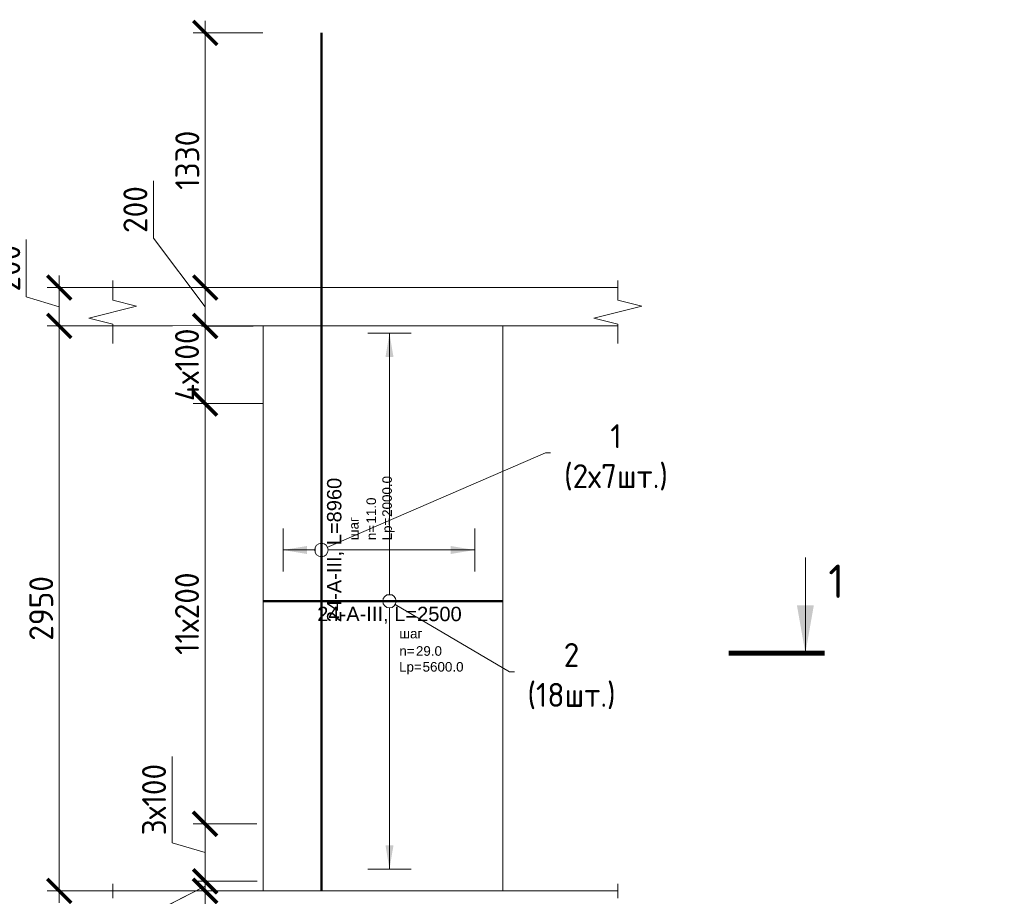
# Model space of a CAD drawing. Header units: millimetres. Extents: x 263826 to 1718326, y -423071 to 70137.
# Tile 70 of 256: x 547166 to 557443, y -325398 to -316243. Entities that reach past the tile are written whole.
import ezdxf
from ezdxf import colors
from ezdxf.entities.mleader import LeaderData, LeaderLine
from ezdxf.enums import TextEntityAlignment as Align
from ezdxf.math import Vec2, Vec3

# ---------------------------------------------------------------- set-up
doc = ezdxf.new("R2010")
doc.units = ezdxf.units.MM
doc.set_wipeout_variables(frame=1)
doc.linetypes.add('01 Штриховая _4 мм_', pattern=[6, 3.5, -2.5])
for name, color, linetype, lineweight in [('AF_Perekritie', 90, 'Continuous', 18), ('AF_Stena', 90, 'Continuous', 18), ('KR_Fundament', 253, 'Continuous', 18), ('АрмСтер', 2, 'Continuous', 50), ('Выноски', 20, 'Continuous', 20), ('подоснова', 151, 'Continuous', 5), ('РАЗМЕРЫ', 1, 'Continuous', 9)]:
    doc.layers.add(name, color=color, linetype=linetype, lineweight=lineweight)
doc.layers.add('АрмСтер_атрибуты', color=2, linetype='Continuous', lineweight=0, plot=False)
doc.styles.add('GOST-2.304_Type-B', font='GOST_Common.ttf')
doc.styles.get("Standard").update_dxf_attribs({"font": 'arial.ttf'})
doc.styles.add('Аннотативный', font='arial.ttf')
doc.dimstyles.new('мой 25', dxfattribs={"dimscale": 100, "dimtxt": 2.5, "dimasz": 2.5, "dimexe": 1.25, "dimexo": 0.625, "dimtad": 1, "dimdec": 0, "dimlfac": 0.5, "dimtxsty": 'GOST-2.304_Type-B', "dimblk": 'ARCHTICK', "dimcen": 2.5, "dimdle": 1.25, "dimaunit": 1, "dimadec": 1, "dimazin": 2, "dimtfac": 1, "dimtdec": 0, "dimtmove": 1, "dimatfit": 3, "dimfxl": 6, "dimfxlon": 1, "dimtfill": 1, "dimlwd": -1, "dimlwe": -1, "dimarcsym": 0})

# ---------------------------------------------------------------- blocks, each defined once
blk = doc.blocks.new('_None')
blk = doc.blocks.new('_ArchTick')
at = {"color": 0, "linetype": 'ByBlock', "const_width": 0.15}
blk.add_lwpolyline([(-0.5, -0.5), (0.5, 0.5)], dxfattribs=at)
blk = doc.blocks.new('*D1270')
at = {"layer": 'DEFPOINTS', "color": 0, "lineweight": 0, "transparency": 16777216}
for p in [(549102, -319041), (549668, -319041), (549668, -319441)]:
    blk.add_point(p, dxfattribs=at)
at = {"layer": 'РАЗМЕРЫ', "color": 0, "linetype": 'Continuous', "transparency": 16777216}
for p, q in [((548561, -318526), (548561, -317926)), ((549102, -319241), (548561, -318526)), ((549102, -319566), (549102, -318916)), ((549606, -319041), (548977, -319041)), ((549606, -319441), (548977, -319441))]:
    blk.add_line(p, q, dxfattribs=at)
at = {"layer": 'РАЗМЕРЫ', "color": 0, "transparency": 16777216, "xscale": 250, "yscale": 250, "zscale": 250}
for p, rotation in [((549102, -319041), 90), ((549102, -319441), 270)]:
    blk.add_blockref('_ArchTick', p, dxfattribs=dict(at, rotation=rotation))
at = {"layer": 'РАЗМЕРЫ', "color": 0, "lineweight": 0, "transparency": 16777216, "insert": (548373, -318226), "char_height": 250, "attachment_point": 5, "rotation": 90, "style": 'GOST-2.304_Type-B', "bg_fill": 3, "box_fill_scale": 1.1, "bg_fill_color": 256, "bg_fill_true_color": 13158600, "bg_fill_transparency": 0}
blk.add_mtext('200', dxfattribs=at)
blk = doc.blocks.new('*D1220')
at = {"layer": 'DEFPOINTS', "color": 0, "transparency": 16777216}
for p in [(549102, -316381), (550315, -316381), (549668, -319041)]:
    blk.add_point(p, dxfattribs=at)
at = {"layer": 'РАЗМЕРЫ', "color": 0, "linetype": 'Continuous', "transparency": 16777216}
for p, q in [((549102, -319166), (549102, -316256)), ((549702, -316381), (548977, -316381)), ((549606, -319041), (548977, -319041))]:
    blk.add_line(p, q, dxfattribs=at)
at = {"layer": 'РАЗМЕРЫ', "color": 0, "transparency": 16777216, "xscale": 250, "yscale": 250, "zscale": 250}
for p, rotation in [((549102, -316381), 90), ((549102, -319041), 270)]:
    blk.add_blockref('_ArchTick', p, dxfattribs=dict(at, rotation=rotation))
at = {"layer": 'РАЗМЕРЫ', "color": 0, "lineweight": 0, "transparency": 16777216, "insert": (548915, -317711), "char_height": 250, "attachment_point": 5, "rotation": 90, "style": 'GOST-2.304_Type-B', "bg_fill": 3, "box_fill_scale": 1.1, "bg_fill_color": 256, "bg_fill_true_color": 13158600, "bg_fill_transparency": 0}
blk.add_mtext('1330', dxfattribs=at)
blk = doc.blocks.new('*U1342')
at = {"layer": 'РАЗМЕРЫ'}
for p, q in [((112.5, 1400), (-112.5, 1400)), ((112.5, -1400), (-112.5, -1400))]:
    blk.add_line(p, q, dxfattribs=at)
at = {"layer": 'РАЗМЕРЫ', "ltscale": 15}
blk.add_line((0, -1400), (0, 1400), dxfattribs=at)
at = {"layer": 'РАЗМЕРЫ'}
for points in [[(0, 1400), (20.9, 1274.8), (-20.9, 1274.8)], [(0, -1400), (20.9, -1274.8), (-20.9, -1274.8)]]:
    blk.add_solid(points, dxfattribs=at)
at = {"layer": 'АрмСтер_атрибуты', "color": 215, "ltscale": 15, "style": 'Аннотативный'}
for s, p in [('шаг', (51.4, -194.2)), ('n=', (51.4, -285.1)), ('Lр=', (50.2, -367.8))]:
    blk.add_text(s, height=50, dxfattribs=at).set_placement(p)
at = {"layer": 'АрмСтер_атрибуты', "style": 'Аннотативный', "flags": 8}
blk.add_attdef('ПОЗ', (110, 29.6), '', height=75, dxfattribs=at)
at = {"layer": 'АрмСтер_атрибуты', "flags": 9}
for tag, p in [('МАССА', (-1033.5, -10.5)), ('ОБОЗНАЧЕНИЕ', (-1033.5, -124.4))]:
    blk.add_attdef(tag, p, '', height=75, dxfattribs=at)
at = {"layer": 'АрмСтер_атрибуты', "color": 215, "style": 'Аннотативный'}
for tag, p, flags in [('ШАГ', (190.9, -194.2), 10), ('КОЛ', (138, -285.1), 8), ('ШИРИНА', (172.9, -367.8), 8)]:
    blk.add_attdef(tag, p, '', height=50, dxfattribs=dict(at, flags=flags))
at = {"linetype": 'Continuous', "lineweight": 0}
blk.add_wipeout([(35, 0), (28.3, 20.6), (10.8, 33.3), (-10.8, 33.3), (-28.3, 20.6), (-35, 0), (-28.3, -20.6), (-10.8, -33.3), (10.8, -33.3), (28.3, -20.6)], dxfattribs=at)
at = {"color": 0, "linetype": 'ByBlock', "lineweight": -2, "ltscale": 100}
blk.add_line((-657.5, 0), (592.5, 0), dxfattribs=at)
at = {"layer": 'РАЗМЕРЫ'}
blk.add_circle((0, 0), 35, dxfattribs=at)
at = {"layer": 'АрмСтер_атрибуты', "style": 'Аннотативный', "flags": 8}
blk.add_attdef('НАИМЕНОВАНИЕ', text='', height=75, dxfattribs=at).set_placement((0, -29.3), align=Align.TOP_CENTER)
blk = doc.blocks.new('*U1332')
at = {"layer": 'РАЗМЕРЫ'}
for p, q in [((112.5, 200), (-112.5, 200)), ((112.5, -800), (-112.5, -800))]:
    blk.add_line(p, q, dxfattribs=at)
at = {"layer": 'РАЗМЕРЫ', "ltscale": 15}
blk.add_line((0, -800), (0, 200), dxfattribs=at)
at = {"layer": 'РАЗМЕРЫ'}
for points in [[(0, 200), (20.9, 74.8), (-20.9, 74.8)], [(0, -800), (20.9, -674.8), (-20.9, -674.8)]]:
    blk.add_solid(points, dxfattribs=at)
at = {"layer": 'АрмСтер_атрибуты', "color": 215, "ltscale": 15, "style": 'Аннотативный'}
for s, p in [('шаг', (51.4, -194.2)), ('n=', (51.4, -285.1)), ('Lр=', (50.2, -367.8))]:
    blk.add_text(s, height=50, dxfattribs=at).set_placement(p)
at = {"layer": 'АрмСтер_атрибуты', "style": 'Аннотативный', "flags": 8}
blk.add_attdef('ПОЗ', (110, 29.6), '', height=75, dxfattribs=at)
at = {"layer": 'АрмСтер_атрибуты', "flags": 9}
for tag, p in [('МАССА', (-2096, -10.5)), ('ОБОЗНАЧЕНИЕ', (-2096, -124.4))]:
    blk.add_attdef(tag, p, '', height=75, dxfattribs=at)
at = {"layer": 'АрмСтер_атрибуты', "color": 215, "style": 'Аннотативный'}
for tag, p, flags in [('ШАГ', (190.9, -194.2), 10), ('КОЛ', (138, -285.1), 8), ('ШИРИНА', (172.9, -367.8), 8)]:
    blk.add_attdef(tag, p, '', height=50, dxfattribs=dict(at, flags=flags))
at = {"linetype": 'Continuous', "lineweight": 0}
blk.add_wipeout([(35, 0), (28.3, 20.6), (10.8, 33.3), (-10.8, 33.3), (-28.3, 20.6), (-35, 0), (-28.3, -20.6), (-10.8, -33.3), (10.8, -33.3), (28.3, -20.6)], dxfattribs=at)
at = {"color": 0, "linetype": 'ByBlock', "lineweight": -2, "ltscale": 100}
blk.add_line((-1780, 0), (2700, 0), dxfattribs=at)
at = {"layer": 'РАЗМЕРЫ'}
blk.add_circle((0, 0), 35, dxfattribs=at)
at = {"layer": 'АрмСтер_атрибуты', "style": 'Аннотативный', "flags": 8}
blk.add_attdef('НАИМЕНОВАНИЕ', text='', height=75, dxfattribs=at).set_placement((0, -29.3), align=Align.TOP_CENTER)
blk = doc.blocks.new('*D1271')
at = {"layer": 'DEFPOINTS', "color": 0, "transparency": 16777216}
for p in [(548497, -319041), (547578, -319441), (548497, -319441)]:
    blk.add_point(p, dxfattribs=at)
at = {"layer": 'РАЗМЕРЫ', "color": 0, "linetype": 'Continuous', "transparency": 16777216}
for p, q in [((547234, -319138), (547234, -318538)), ((547578, -318916), (547578, -319566)), ((548178, -319041), (547453, -319041)), ((547578, -319241), (547234, -319138)), ((548178, -319441), (547453, -319441))]:
    blk.add_line(p, q, dxfattribs=at)
at = {"layer": 'РАЗМЕРЫ', "color": 0, "transparency": 16777216, "xscale": 250, "yscale": 250, "zscale": 250}
for p, rotation in [((547578, -319041), 90), ((547578, -319441), 270)]:
    blk.add_blockref('_ArchTick', p, dxfattribs=dict(at, rotation=rotation))
at = {"layer": 'РАЗМЕРЫ', "color": 0, "lineweight": 0, "transparency": 16777216, "insert": (547046, -318838), "char_height": 250, "attachment_point": 5, "rotation": 90, "style": 'GOST-2.304_Type-B', "bg_fill": 3, "box_fill_scale": 1.1, "bg_fill_color": 256, "bg_fill_true_color": 13158600, "bg_fill_transparency": 0}
blk.add_mtext('200', dxfattribs=at)
blk = doc.blocks.new('*D1272')
at = {"layer": 'DEFPOINTS', "color": 0, "transparency": 16777216}
for p in [(548497, -319441), (547578, -325341), (549055, -325341)]:
    blk.add_point(p, dxfattribs=at)
at = {"layer": 'РАЗМЕРЫ', "color": 0, "linetype": 'Continuous', "transparency": 16777216}
for p, q in [((547578, -319316), (547578, -325466)), ((548178, -319441), (547453, -319441)), ((548178, -325341), (547453, -325341))]:
    blk.add_line(p, q, dxfattribs=at)
at = {"layer": 'РАЗМЕРЫ', "color": 0, "transparency": 16777216, "xscale": 250, "yscale": 250, "zscale": 250}
for p, rotation in [((547578, -319441), 90), ((547578, -325341), 270)]:
    blk.add_blockref('_ArchTick', p, dxfattribs=dict(at, rotation=rotation))
at = {"layer": 'РАЗМЕРЫ', "color": 0, "lineweight": 0, "transparency": 16777216, "insert": (547390, -322391), "char_height": 250, "attachment_point": 5, "rotation": 90, "style": 'GOST-2.304_Type-B', "bg_fill": 3, "box_fill_scale": 1.1, "bg_fill_color": 256, "bg_fill_true_color": 13158600, "bg_fill_transparency": 0}
blk.add_mtext('2950', dxfattribs=at)
blk = doc.blocks.new('*D1218')
at = {"layer": 'DEFPOINTS', "color": 0, "transparency": 16777216}
for p in [(549102, -325241), (549707, -325241), (549707, -325341)]:
    blk.add_point(p, dxfattribs=at)
at = {"layer": 'РАЗМЕРЫ', "color": 0, "linetype": 'Continuous', "transparency": 16777216}
for p, q in [((549102, -325241), (549102, -324991)), ((549644, -325241), (548977, -325241)), ((549102, -325341), (549102, -325241)), ((549102, -325341), (549102, -325241)), ((549102, -325291), (548571, -325565)), ((549644, -325341), (548977, -325341)), ((549102, -325341), (549102, -325591)), ((548571, -325565), (548571, -325990))]:
    blk.add_line(p, q, dxfattribs=at)
at = {"layer": 'РАЗМЕРЫ', "color": 0, "transparency": 16777216, "xscale": 250, "yscale": 250, "zscale": 250}
for p, rotation in [((549102, -325241), 270), ((549102, -325341), 90)]:
    blk.add_blockref('_ArchTick', p, dxfattribs=dict(at, rotation=rotation))
at = {"layer": 'РАЗМЕРЫ', "color": 0, "lineweight": 0, "transparency": 16777216, "insert": (548384, -325777), "char_height": 250, "attachment_point": 5, "rotation": 90, "style": 'GOST-2.304_Type-B', "bg_fill": 3, "box_fill_scale": 1.1, "bg_fill_color": 256, "bg_fill_true_color": 13158600, "bg_fill_transparency": 0}
blk.add_mtext('50', dxfattribs=at)
blk = doc.blocks.new('*D1683')
at = {"layer": 'DEFPOINTS', "color": 0, "transparency": 16777216}
for p in [(549666, -319442), (549100, -320252), (549392, -320252)]:
    blk.add_point(p, dxfattribs=at)
at = {"layer": 'РАЗМЕРЫ', "color": 0, "linetype": 'Continuous', "transparency": 16777216}
for p, q in [((549100, -319317), (549100, -320377)), ((549603, -319442), (548975, -319442)), ((549329, -320252), (548975, -320252))]:
    blk.add_line(p, q, dxfattribs=at)
at = {"layer": 'РАЗМЕРЫ', "color": 0, "lineweight": 0, "transparency": 16777216, "insert": (548912, -319847), "char_height": 250, "attachment_point": 5, "rotation": 90, "style": 'GOST-2.304_Type-B', "bg_fill": 3, "box_fill_scale": 1.1, "bg_fill_color": 256, "bg_fill_true_color": 13158600, "bg_fill_transparency": 0}
blk.add_mtext('4х100', dxfattribs=at)
at = {"layer": 'РАЗМЕРЫ', "color": 0, "transparency": 16777216, "xscale": 250, "yscale": 250, "zscale": 250}
for p, rotation in [((549100, -319442), 90), ((549100, -320252), 270)]:
    blk.add_blockref('_ArchTick', p, dxfattribs=dict(at, rotation=rotation))
blk = doc.blocks.new('*D1759')
at = {"layer": 'DEFPOINTS', "color": 0, "transparency": 16777216}
for p in [(549100, -325241), (549704, -325241), (549704, -325341)]:
    blk.add_point(p, dxfattribs=at)
at = {"layer": 'РАЗМЕРЫ', "color": 0, "linetype": 'Continuous', "transparency": 16777216}
for p, q in [((549100, -325241), (549100, -324991)), ((549642, -325241), (548975, -325241)), ((549100, -325341), (549100, -325241)), ((549100, -325341), (549100, -325241)), ((549100, -325291), (548568, -325565)), ((549642, -325341), (548975, -325341)), ((549100, -325341), (549100, -325591)), ((548568, -325565), (548568, -325990))]:
    blk.add_line(p, q, dxfattribs=at)
at = {"layer": 'РАЗМЕРЫ', "color": 0, "transparency": 16777216, "xscale": 250, "yscale": 250, "zscale": 250}
for p, rotation in [((549100, -325241), 270), ((549100, -325341), 90)]:
    blk.add_blockref('_ArchTick', p, dxfattribs=dict(at, rotation=rotation))
at = {"layer": 'РАЗМЕРЫ', "color": 0, "lineweight": 0, "transparency": 16777216, "insert": (548381, -325777), "char_height": 250, "attachment_point": 5, "rotation": 90, "style": 'GOST-2.304_Type-B', "bg_fill": 3, "box_fill_scale": 1.1, "bg_fill_color": 256, "bg_fill_true_color": 13158600, "bg_fill_transparency": 0}
blk.add_mtext('50', dxfattribs=at)
blk = doc.blocks.new('*D1758')
at = {"layer": 'DEFPOINTS', "color": 0, "transparency": 16777216}
for p in [(549100, -325241), (549704, -325241), (549704, -325341)]:
    blk.add_point(p, dxfattribs=at)
at = {"layer": 'РАЗМЕРЫ', "color": 0, "linetype": 'Continuous', "transparency": 16777216}
for p, q in [((549100, -325241), (549100, -324991)), ((549642, -325241), (548975, -325241)), ((549100, -325341), (549100, -325241)), ((549100, -325341), (549100, -325241)), ((549100, -325291), (548568, -325565)), ((549642, -325341), (548975, -325341)), ((549100, -325341), (549100, -325591)), ((548568, -325565), (548568, -325990))]:
    blk.add_line(p, q, dxfattribs=at)
at = {"layer": 'РАЗМЕРЫ', "color": 0, "transparency": 16777216, "xscale": 250, "yscale": 250, "zscale": 250}
for p, rotation in [((549100, -325241), 270), ((549100, -325341), 90)]:
    blk.add_blockref('_ArchTick', p, dxfattribs=dict(at, rotation=rotation))
at = {"layer": 'РАЗМЕРЫ', "color": 0, "lineweight": 0, "transparency": 16777216, "insert": (548381, -325777), "char_height": 250, "attachment_point": 5, "rotation": 90, "style": 'GOST-2.304_Type-B', "bg_fill": 3, "box_fill_scale": 1.1, "bg_fill_color": 256, "bg_fill_true_color": 13158600, "bg_fill_transparency": 0}
blk.add_mtext('50', dxfattribs=at)
blk = doc.blocks.new('*D1760')
at = {"layer": 'DEFPOINTS', "color": 0, "transparency": 16777216}
for p in [(549100, -324641), (549704, -324641), (549605, -325241)]:
    blk.add_point(p, dxfattribs=at)
at = {"layer": 'РАЗМЕРЫ', "color": 0, "linetype": 'Continuous', "transparency": 16777216}
for p, q in [((548756, -324838), (548756, -323938)), ((549100, -325366), (549100, -324516)), ((549642, -324641), (548975, -324641)), ((549100, -324941), (548756, -324838)), ((549543, -325241), (548975, -325241))]:
    blk.add_line(p, q, dxfattribs=at)
at = {"layer": 'РАЗМЕРЫ', "color": 0, "transparency": 16777216, "xscale": 250, "yscale": 250, "zscale": 250}
for p, rotation in [((549100, -324641), 90), ((549100, -325241), 270)]:
    blk.add_blockref('_ArchTick', p, dxfattribs=dict(at, rotation=rotation))
at = {"layer": 'РАЗМЕРЫ', "color": 0, "lineweight": 0, "transparency": 16777216, "insert": (548568, -324388), "char_height": 250, "attachment_point": 5, "rotation": 90, "style": 'GOST-2.304_Type-B', "bg_fill": 3, "box_fill_scale": 1.1, "bg_fill_color": 256, "bg_fill_true_color": 13158600, "bg_fill_transparency": 0}
blk.add_mtext('3х100', dxfattribs=at)
blk = doc.blocks.new('*D1761')
at = {"layer": 'DEFPOINTS', "color": 0, "transparency": 16777216}
for p in [(549100, -320251), (549764, -320251), (549674, -324641)]:
    blk.add_point(p, dxfattribs=at)
at = {"layer": 'РАЗМЕРЫ', "color": 0, "linetype": 'Continuous', "transparency": 16777216}
for p, q in [((549100, -324766), (549100, -320126)), ((549700, -320251), (548975, -320251)), ((549611, -324641), (548975, -324641))]:
    blk.add_line(p, q, dxfattribs=at)
at = {"layer": 'РАЗМЕРЫ', "color": 0, "transparency": 16777216, "xscale": 250, "yscale": 250, "zscale": 250}
for p, rotation in [((549100, -320251), 90), ((549100, -324641), 270)]:
    blk.add_blockref('_ArchTick', p, dxfattribs=dict(at, rotation=rotation))
at = {"layer": 'РАЗМЕРЫ', "color": 0, "lineweight": 0, "transparency": 16777216, "insert": (548912, -322446), "char_height": 250, "attachment_point": 5, "rotation": 90, "style": 'GOST-2.304_Type-B', "bg_fill": 3, "box_fill_scale": 1.1, "bg_fill_color": 256, "bg_fill_true_color": 13158600, "bg_fill_transparency": 0}
blk.add_mtext('11х200', dxfattribs=at)

msp = doc.modelspace()

# ---------------------------------------------------------------- hatches: boundary and pattern name
at = {"layer": 'Выноски'}
msp.add_hatch(color=256, dxfattribs=at).paths.add_polyline_path([(555366.66621, -322859.14716), (555454.8297, -322359.14713), (555278.50271, -322359.14713)], flags=0)

# ---------------------------------------------------------------- linework, layer by layer
at = {"layer": 'AF_Perekritie', "linetype": '01 Штриховая _4 мм_', "lineweight": 9}
for p, q in [((553327.14185, -319041.16207, 3100), (553408.49822, -319041.16207, 3100)), ((553327.14185, -319041.16207, 3100), (553408.49822, -319041.16207, 3100)), ((553408.49822, -319441.16207, 3100), (553327.14185, -319441.16207, 3100)), ((553408.49822, -319441.16207, 3100), (553327.14185, -319441.16207, 3100)), ((553327.14185, -325341.16207, 3100), (553408.49822, -325341.16207, 3100))]:
    msp.add_line(p, q, dxfattribs=at)
at = {"layer": 'AF_Stena', "lineweight": 0}
msp.add_line((552206.99274, -325341.16207, 3100), (552206.99274, -319441.16207, 3100), dxfattribs=at)
at = {"layer": 'AF_Stena', "lineweight": 20, "elevation": 3100}
for points in [[(548136.21367, -319116.16207), (548136.21367, -318966.16207)], [(548136.21367, -319116.16207), (548136.21367, -318966.16207)], [(553408.49822, -319116.16207), (553408.49822, -318966.16207)], [(553408.49822, -319116.16207), (553408.49822, -318966.16207)], [(548136.21367, -319116.16207), (548136.21367, -319171.16227)], [(548136.21367, -319116.16207), (548136.21367, -319171.16227)], [(553408.49822, -319116.16207), (553408.49822, -319171.16227)], [(553408.49822, -319116.16207), (553408.49822, -319171.16227)], [(553408.49822, -319171.16227), (553658.49822, -319233.66227)], [(553408.49822, -319171.16227), (553658.49822, -319233.66227)], [(553658.49822, -319233.66227), (553158.49822, -319358.66227)], [(553658.49822, -319233.66227), (553158.49822, -319358.66227)], [(547886.21367, -319358.66227), (548136.21367, -319421.16227)], [(547886.21367, -319358.66227), (548136.21367, -319421.16227)], [(548136.21367, -319421.16227), (548136.21367, -319476.16247)], [(548136.21367, -319421.16227), (548136.21367, -319476.16247)], [(553158.49822, -319358.66227), (553408.49822, -319421.16227)], [(553158.49822, -319358.66227), (553408.49822, -319421.16227)], [(553408.49822, -319421.16227), (553408.49822, -319476.16247)], [(553408.49822, -319421.16227), (553408.49822, -319476.16247)], [(548136.21367, -319476.16247), (548136.21367, -319626.16247)], [(548136.21367, -319476.16247), (548136.21367, -319626.16247)], [(553408.49822, -319476.16247), (553408.49822, -319626.16247)], [(553408.49822, -319476.16247), (553408.49822, -319626.16247)], [(553408.49822, -325416.16207), (553408.49822, -325266.16207)]]:
    msp.add_lwpolyline(points, dxfattribs=at)
at = {"layer": 'АрмСтер', "ltscale": 15}
msp.add_line((550314.83155, -325341.16207, 3100), (550314.83155, -316381.16207, 3100), dxfattribs=at)
at = {"layer": 'Выноски'}
msp.add_line((555366.66621, -322859.14716, 3100), (555366.66621, -321859.1471, 3100), dxfattribs=at)
at = {"layer": 'Выноски', "elevation": 3100}
msp.add_lwpolyline([(554566.66616, -322859.14716, 50, 50, 0), (555566.66622, -322859.14716, 50, 50, 0)], format="xyseb", dxfattribs=at)

# ---------------------------------------------------------------- texts
at = {"layer": 'Выноски', "style": 'GOST-2.304_Type-B'}
msp.add_text('1', height=350.00002, dxfattribs=at).set_placement((555606.03328, -322282.28007, 3100))

# ---------------------------------------------------------------- dimensions: what is measured, and where the dimension line sits
at = {"layer": 'РАЗМЕРЫ', "color": 146, "lineweight": 0}
dim = msp.add_linear_dim(base=(549102.27402, -319041.16207, 3100), p1=(549668.22319, -319441.16207, 3100), p2=(549668.22319, -319041.16207, 3100), angle=90, dimstyle='мой 25', dxfattribs=at)
dim.commit()
dim.dimension.update_dxf_attribs({"geometry": '*D1270', "text_midpoint": (548560.99296, -318463.91448, 3100), "dimtype": 160})

# ---------------------------------------------------------------- leaders
at = {"layer": 'подоснова'}
ml = msp.add_multileader_mtext('Standard', dxfattribs=at)
ml.set_content('1 (2х7шт.)', color=256, style='GOST-2.304_Type-B')
ml.set_leader_properties(color=256, linetype='ByLayer', lineweight=15)
ml.set_arrow_properties(name='NONE')
ml.build(insert=Vec2(0, 0))
ml.multileader.update_dxf_attribs({"text_left_attachment_type": 6, "text_right_attachment_type": 6, "dogleg_length": 10, "arrow_head_size": 18})
ctx = ml.context
ctx.base_point, ctx.char_height, ctx.arrow_head_size, ctx.landing_gap_size, ctx.plane_origin = Vec3(552664.54127, -320768.01826, 3100), 250, 18, 20, Vec3(549910.93836, -319465.48748, 3100)
ctx.left_attachment, ctx.right_attachment, ctx.text_align_type = 6, 6, 1
notes = []
notes.append((ctx, [(0, (1, 1, 0), (552654.54127, -320768.01826, 3100), (1, 0), 10, [(0, [(550314.83155, -321781.16207, 3100)], 0, [])])]))
ctx.mtext.insert, ctx.mtext.width, ctx.mtext.alignment, ctx.mtext.flow_direction = Vec3(553389.8443, -320468.01826, 3100), 22.8977991, 2, 5
ml = msp.add_multileader_mtext('Standard', dxfattribs=at)
ml.set_content('2 (18шт.)', color=256, style='GOST-2.304_Type-B')
ml.set_leader_properties(color=256, linetype='ByLayer', lineweight=15)
ml.set_arrow_properties(name='NONE')
ml.build(insert=Vec2(0, 0))
ml.multileader.update_dxf_attribs({"text_left_attachment_type": 6, "text_right_attachment_type": 6, "dogleg_length": 10, "arrow_head_size": 18})
ctx = ml.context
ctx.base_point, ctx.char_height, ctx.arrow_head_size, ctx.landing_gap_size, ctx.plane_origin = Vec3(552287.67296, -323052.55122, 3100), 250, 18, 20, Vec3(550184.82515, -322506.50541, 3100)
ctx.left_attachment, ctx.right_attachment, ctx.text_align_type = 6, 6, 1
notes.append((ctx, [(0, (1, 1, 0), (552277.67296, -323052.55122, 3100), (1, 0), 10, [(0, [(551025.41011, -322315.54292, 3100)], 0, [])])]))
ctx.mtext.insert, ctx.mtext.width, ctx.mtext.alignment, ctx.mtext.flow_direction = Vec3(552925.47599, -322752.55122, 3100), 22.8977991, 2, 5
for ctx, leaders in notes:
    for number, flags, end, landing, length, lines in leaders:
        leader = LeaderData()
        leader.index, (leader.has_last_leader_line, leader.has_dogleg_vector, leader.attachment_direction) = number, flags
        leader.last_leader_point, leader.dogleg_vector, leader.dogleg_length = Vec3(end), Vec3(landing), length
        for number, points, colour, breaks in lines:
            line = LeaderLine()
            line.index, line.vertices, line.color, line.breaks = number, Vec3.list(points), colors.encode_raw_color(colour), breaks
            leader.lines.append(line)
        ctx.leaders.append(leader)

# ---------------------------------------------------------------- next in the draw order: linework, layer by layer
at = {"layer": 'AF_Perekritie', "linetype": '01 Штриховая _4 мм_', "lineweight": 9}
msp.add_line((548136.21367, -319441.16207, 3100), (553327.04263, -319441.16207, 3100), dxfattribs=at)
at = {"layer": 'AF_Stena', "lineweight": 0}
for p, q in [((552206.99274, -319441.16207, 3100), (549706.99274, -319441.16207, 3100)), ((549706.99274, -319441.16207, 3100), (549706.99274, -325341.16207, 3100))]:
    msp.add_line(p, q, dxfattribs=at)
at = {"layer": 'AF_Stena', "lineweight": 20, "elevation": 3100}
for points in [[(548136.21367, -319171.16227), (548386.21367, -319233.66227)], [(548136.21367, -319171.16227), (548386.21367, -319233.66227)], [(548386.21367, -319233.66227), (547886.21367, -319358.66227)], [(548386.21367, -319233.66227), (547886.21367, -319358.66227)]]:
    msp.add_lwpolyline(points, dxfattribs=at)

# ---------------------------------------------------------------- next in the draw order: dimensions: what is measured, and where the dimension line sits
at = {"layer": 'РАЗМЕРЫ', "color": 146, "lineweight": 0, "true_color": 0x006272}
dim = msp.add_linear_dim(base=(549102.27402, -316381.16207, 3100), p1=(549668.22319, -319041.16207, 3100), p2=(550314.83155, -316381.16207, 3100), angle=90, dimstyle='мой 25', dxfattribs=at)
dim.commit()
dim.dimension.update_dxf_attribs({"geometry": '*D1220', "text_midpoint": (548914.77402, -317711.16207, 3100)})

# ---------------------------------------------------------------- next in the draw order: linework, layer by layer
at = {"layer": 'AF_Perekritie', "linetype": '01 Штриховая _4 мм_', "lineweight": 9}
msp.add_line((553327.04263, -319041.16207, 3100), (548136.21367, -319041.16207, 3100), dxfattribs=at)

# ---------------------------------------------------------------- next in the draw order: block references
at = {"layer": 'АрмСтер', "ltscale": 15}
ref = msp.add_blockref('*U1342', (551025.41011, -322315.54292, 3100), dxfattribs=dict(at, xscale=2, yscale=2, zscale=2))
ref.add_attrib('НАИМЕНОВАНИЕ', '24-A-III, L=2500', dxfattribs={"layer": 'АрмСтер_атрибуты', "height": 150, "style": 'Аннотативный', "flags": 8}).set_placement((551025.41011, -322374.22061, 3100), align=Align.TOP_CENTER)
ref.add_attrib('КОЛ', '29.0', (551301.50772, -322885.79333, 3100), dxfattribs={"layer": 'АрмСтер_атрибуты', "color": 215, "height": 100, "style": 'Аннотативный', "flags": 8})
ref.add_attrib('ШИРИНА', '5600.0', (551371.17988, -323051.14169, 3100), dxfattribs={"layer": 'АрмСтер_атрибуты', "color": 215, "height": 100, "style": 'Аннотативный', "flags": 8})

# ---------------------------------------------------------------- next in the draw order: block references
ref = msp.add_blockref('*U1332', (550314.83155, -321781.16207, 3100), dxfattribs=dict(at, xscale=2, yscale=2, zscale=2, rotation=90))
ref.add_attrib('НАИМЕНОВАНИЕ', '24-A-III, L=8960', dxfattribs={"layer": 'АрмСтер_атрибуты', "height": 150, "rotation": 90, "style": 'Аннотативный', "flags": 8}).set_placement((550373.50924, -321781.16207, 3100), align=Align.TOP_CENTER)
ref.add_attrib('КОЛ', '11.0', (550885.08196, -321505.06446, 3100), dxfattribs={"layer": 'АрмСтер_атрибуты', "color": 215, "height": 100, "rotation": 90, "style": 'Аннотативный', "flags": 8})
ref.add_attrib('ШИРИНА', '2000.0', (551050.43032, -321435.3923, 3100), dxfattribs={"layer": 'АрмСтер_атрибуты', "color": 215, "height": 100, "rotation": 90, "style": 'Аннотативный', "flags": 8})

# ---------------------------------------------------------------- next in the draw order: linework, layer by layer
at = {"layer": 'AF_Perekritie', "linetype": '01 Штриховая _4 мм_', "lineweight": 9}
for p, q in [((553327.04263, -319041.16207, 3100), (548136.21367, -319041.16207, 3100)), ((548136.21367, -319441.16207, 3100), (553327.04263, -319441.16207, 3100))]:
    msp.add_line(p, q, dxfattribs=at)
at = {"layer": 'AF_Stena', "lineweight": 0}
for p, q in [((552206.99274, -319441.16207, 3100), (549706.99274, -319441.16207, 3100)), ((549706.99274, -325341.16207, 3100), (552206.99274, -325341.16207, 3100))]:
    msp.add_line(p, q, dxfattribs=at)
at = {"layer": 'KR_Fundament', "lineweight": 0}
msp.add_line((553408.49822, -325341.16207, 3100), (548136.21367, -325341.16207, 3100), dxfattribs=at)

# ---------------------------------------------------------------- next in the draw order: dimensions: what is measured, and where the dimension line sits
at = {"layer": 'РАЗМЕРЫ', "color": 146, "lineweight": 0}
dim = msp.add_linear_dim(base=(547577.71628, -319441.16207, 3100), p1=(548496.68361, -319041.16207, 3100), p2=(548496.68361, -319441.16207, 3100), angle=90, dimstyle='мой 25', dxfattribs=at)
dim.commit()
dim.dimension.update_dxf_attribs({"geometry": '*D1271', "text_midpoint": (547046.46628, -319075.53707, 3100)})

# ---------------------------------------------------------------- next in the draw order: dimensions: what is measured, and where the dimension line sits
dim = msp.add_linear_dim(base=(547577.71628, -325341.16207, 3100), p1=(548496.68361, -319441.16207, 3100), p2=(549055.3568, -325341.16207, 3100), angle=90, dimstyle='мой 25', dxfattribs=at)
dim.commit()
dim.dimension.update_dxf_attribs({"geometry": '*D1272', "text_midpoint": (547390.21628, -322391.16207, 3100)})

# ---------------------------------------------------------------- next in the draw order: linework, layer by layer
at = {"layer": 'AF_Stena', "lineweight": 20, "elevation": 3100}
msp.add_lwpolyline([(548136.21367, -325418.16207), (548136.21367, -325268.16207)], dxfattribs=at)
at = {"layer": 'KR_Fundament', "lineweight": 0}
msp.add_line((553327.04263, -325341.16207, 3100), (548136.21367, -325341.16207, 3100), dxfattribs=at)

# ---------------------------------------------------------------- next in the draw order: dimensions: what is measured, and where the dimension line sits
at = {"layer": 'РАЗМЕРЫ', "color": 146, "lineweight": 0, "true_color": 0x006272}
dim = msp.add_linear_dim(base=(549099.65321, -320251.51442, 3100), p1=(549665.60237, -319441.51442, 3100), p2=(549391.95106, -320251.51442, 3100), angle=90, text='4х100', dimstyle='мой 25', dxfattribs=at)
dim.commit()
dim.dimension.update_dxf_attribs({"geometry": '*D1683', "text_midpoint": (549099.65321, -319846.51442, 3100), "dimtype": 160})

# ---------------------------------------------------------------- next in the draw order: dimensions: what is measured, and where the dimension line sits
dim = msp.add_linear_dim(base=(549102.27402, -325241.31369, 3100), p1=(549706.99274, -325341.16207, 3100), p2=(549706.99274, -325241.31369, 3100), angle=90, dimstyle='мой 25', dxfattribs=at)
dim.commit()
dim.dimension.update_dxf_attribs({"geometry": '*D1218', "text_midpoint": (548571.02402, -325627.04323, 3100), "dimtype": 160})

# ---------------------------------------------------------------- next in the draw order: dimensions: what is measured, and where the dimension line sits
dim = msp.add_linear_dim(base=(549099.65321, -325241.31369, 3100), p1=(549704.37193, -325341.16207, 3100), p2=(549704.37193, -325241.31369, 3100), angle=90, dimstyle='мой 25', dxfattribs=at)
dim.commit()
dim.dimension.update_dxf_attribs({"geometry": '*D1759', "text_midpoint": (548568.40321, -325627.04323, 3100), "dimtype": 160})

# ---------------------------------------------------------------- next in the draw order: dimensions: what is measured, and where the dimension line sits
dim = msp.add_linear_dim(base=(549099.65321, -325241.31369, 3100), p1=(549704.37193, -325341.16207, 3100), p2=(549704.37193, -325241.31369, 3100), angle=90, dimstyle='мой 25', dxfattribs=at)
dim.commit()
dim.dimension.update_dxf_attribs({"geometry": '*D1758', "text_midpoint": (548568.40321, -325627.04323, 3100), "dimtype": 160})

# ---------------------------------------------------------------- next in the draw order: dimensions: what is measured, and where the dimension line sits
dim = msp.add_linear_dim(base=(549099.65321, -324641.31369, 3100), p1=(549605.36529, -325241.31369, 3100), p2=(549704.37193, -324641.31369, 3100), angle=90, text='3х100', dimstyle='мой 25', dxfattribs=at)
dim.commit()
dim.dimension.update_dxf_attribs({"geometry": '*D1760', "text_midpoint": (548568.40321, -324775.68869, 3100)})

# ---------------------------------------------------------------- next in the draw order: dimensions: what is measured, and where the dimension line sits
dim = msp.add_linear_dim(base=(549099.65321, -320251.16207, 3100), p1=(549673.74467, -324641.31369, 3100), p2=(549764.37193, -320251.16207, 3100), angle=90, text='11х200', dimstyle='мой 25', dxfattribs=at)
dim.commit()
dim.dimension.update_dxf_attribs({"geometry": '*D1761', "text_midpoint": (548912.15321, -322446.23788, 3100)})

# ---------------------------------------------------------------- next in the draw order: texts
at = {"ltscale": 100, "insert": (521291.13242, -321222.2621, 3100), "char_height": 250, "width": 17398.1240905, "attachment_point": 1, "style": 'GOST-2.304_Type-B'}
msp.add_mtext('\\pi-750,l750,t750,5000;1.^IОбщие примечания см. лист 1\\P2.^IШпильки поз.3 устанавливать с шагом 400 по вертикали и с шагом  400 по горизонтали .\\P3.^IАрмирование пилонов  выполнять отдельными стержнями. Арматуру вязать вязальной проволокой в каждом пересечении.\\P{\\C7;4.^IДиаметр оправки стержня при d<20мм - 5d, при d≥20мм - 8d}', dxfattribs=at)

doc.saveas('drawing.dxf')
